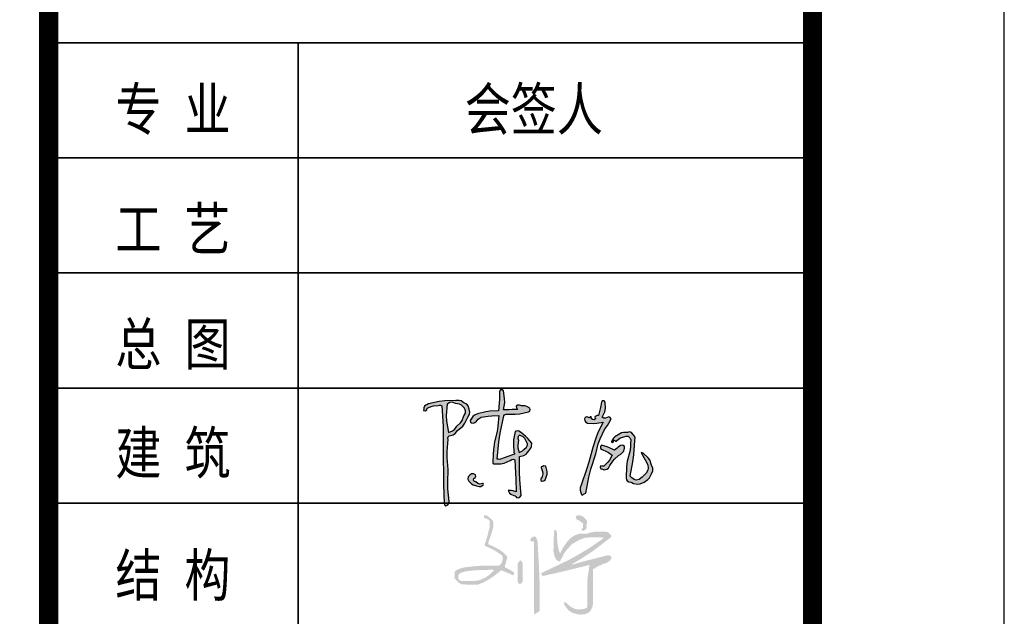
# Model space of a CAD drawing. Header units: millimetres. Extents: x 500457 to 783861, y -293374 to -162131.
# Tile 112 of 116: x 776162 to 783861, y -240776 to -236109. Entities that reach past the tile are written whole.
import ezdxf

# ---------------------------------------------------------------- set-up
doc = ezdxf.new("R2010")
doc.units = ezdxf.units.MM
doc.header["$LTSCALE"] = 1000
for name, color, linetype in [('A-ANNO-TEXT', 7, 'Continuous'), ('COLU_DE', 7, 'Continuous'), ('PUB_TITLE', 4, 'Continuous'), ('WALL', 255, 'Continuous')]:
    doc.layers.add(name, color=color, linetype=linetype)
doc.layers.add('图框', color=4, linetype='Continuous', lineweight=35)
doc.styles.add('-黑体', font='simhei.ttf', dxfattribs={"width": 0.8})

# ---------------------------------------------------------------- blocks, each defined once
blk = doc.blocks.new('A$Cbb3eaced')
at = {"layer": '图框', "const_width": 150}
blk.add_lwpolyline([(-5972.7, 0), (-5972.7, -86100)], dxfattribs=at)
blk = doc.blocks.new('陈岚')
h = blk.add_hatch(color=256)
h.paths.add_polyline_path([(-3.976, 1.115), (-3.926, 1.233), (-3.919, 1.31), (-3.948, 1.435), (-3.991, 1.559), (-4.054, 1.625), (-4.177, 1.671), (-4.289, 1.741), (-4.366, 1.759), (-4.497, 1.747), (-4.936, 1.709), (-5.158, 1.666), (-5.58, 1.539), (-5.645, 1.504), (-5.677, 1.483), (-5.733, 1.435), (-5.745, 1.368), (-5.75, 1.335), (-5.761, 1.268), (-5.692, 1.257), (-5.632, 1.297), (-5.615, 1.365), (-5.457, 1.448), (-5.368, 1.477), (-5.191, 1.504), (-5.132, 1.517), (-5.098, 1.517), (-5.039, 1.504), (-4.944, 0.696), (-4.909, 0.289), (-4.865, -0.524), (-4.806, -1.258), (-4.774, -1.625), (-4.705, -2.358), (-4.696, -2.405), (-4.677, -2.431), (-4.636, -2.455), (-4.56, -2.411), (-4.525, -2.361), (-4.511, -2.274), (-4.592, -1.773), (-4.617, -1.518), (-4.636, -1.01), (-4.7, -0.536), (-4.714, -0.294), (-4.705, 0.185), (-4.718, 0.24), (-4.708, 0.281), (-4.67, 0.324), (-4.522, 0.374), (-4.447, 0.431), (-4.358, 0.56), (-4.165, 0.748), (-4.083, 0.868)])
h.paths.add_polyline_path([(-4.848, 1.127), (-4.837, 1.574), (-4.728, 1.649), (-4.639, 1.664), (-4.511, 1.629), (-4.35, 1.61), (-4.263, 1.571), (-4.143, 1.463), (-4.09, 1.352), (-4.09, 1.267), (-4.143, 1.157), (-4.205, 0.968), (-4.259, 0.874), (-4.393, 0.726), (-4.486, 0.589), (-4.56, 0.528), (-4.712, 0.462), (-4.822, 0.896)], flags=16)
h.paths.add_polyline_path([(-2.535, 1.294), (-2.511, 1.314), (-2.469, 1.324), (-2.114, 1.348), (-1.935, 1.379), (-1.593, 1.477), (-1.541, 1.508), (-1.524, 1.569), (-1.552, 1.622), (-1.671, 1.689), (-1.749, 1.707), (-1.885, 1.699), (-1.966, 1.724), (-2.025, 1.714), (-2.093, 1.664), (-2.081, 1.611), (-2.065, 1.583), (-2.024, 1.546), (-2.246, 1.523), (-2.357, 1.512), (-2.58, 1.49), (-2.557, 1.793), (-2.569, 1.951), (-2.635, 2.248), (-2.684, 2.285), (-2.751, 2.276), (-2.788, 2.227), (-2.769, 1.911), (-2.769, 1.751), (-2.788, 1.435), (-3.119, 1.408), (-3.286, 1.373), (-3.601, 1.268), (-3.728, 1.211), (-3.79, 1.154), (-3.858, 1.032), (-3.885, 0.982), (-3.871, 0.924), (-3.823, 0.893), (-3.741, 0.891), (-3.689, 0.914), (-3.635, 0.976), (-3.571, 1.054), (-3.532, 1.088), (-3.448, 1.143), (-3.175, 1.2), (-3.037, 1.223), (-2.76, 1.254), (-2.766, 0.83), (-2.786, 0.617), (-2.858, 0.199), (-2.884, -0.123), (-2.889, -0.285), (-2.885, -0.607), (-2.879, -0.646), (-2.855, -0.67), (-2.816, -0.677), (-2.557, -0.658), (-2.422, -0.62), (-2.191, -0.503), (-2.139, -0.451), (-2.078, -0.439), (-2.01, -0.468), (-1.956, -0.974), (-1.931, -1.226), (-1.885, -1.732), (-2.008, -1.695), (-2.076, -1.686), (-2.205, -1.691), (-2.138, -1.794), (-2.082, -1.84), (-1.968, -1.885), (-1.916, -1.891), (-1.885, -1.91), (-1.857, -1.955), (-1.777, -1.964), (-1.717, -1.934), (-1.677, -1.864), (-1.764, -1.248), (-1.795, -0.937), (-1.83, -0.315), (-1.664, -0.264), (-1.58, -0.204), (-1.475, -0.065), (-1.402, 0.039), (-1.38, 0.113), (-1.385, 0.24), (-1.554, 0.423), (-1.651, 0.505), (-1.857, 0.643), (-1.932, 0.686), (-1.993, 0.69), (-2.073, 0.657), (-2.11, 0.326), (-2.108, 0.154), (-2.066, -0.177), (-2.041, -0.199), (-2.044, -0.242), (-2.073, -0.26), (-2.292, -0.349), (-2.402, -0.393), (-2.621, -0.482), (-2.66, -0.482), (-2.68, -0.482), (-2.719, -0.482), (-2.692, 0.215), (-2.659, 0.565), (-2.552, 1.254)])
h.paths.add_polyline_path([(-1.941, 0.469), (-1.885, 0.532), (-1.743, 0.469), (-1.674, 0.408), (-1.593, 0.275), (-1.552, 0.205), (-1.548, 0.148), (-1.579, 0.073), (-1.677, -0.035), (-1.735, -0.084), (-1.857, -0.163), (-1.919, 0.023), (-1.932, 0.129), (-1.913, 0.324), (-1.95, 0.399)], flags=16)
h.paths.add_polyline_path([(-3.594, -1.302), (-3.537, -1.275), (-3.514, -1.213), (-3.538, -1.156), (-3.618, -1.115), (-3.694, -1.124), (-3.761, -1.184), (-3.823, -1.259), (-3.83, -1.342), (-3.781, -1.427), (-3.674, -1.52), (-3.606, -1.557), (-3.469, -1.594), (-3.363, -1.615), (-3.29, -1.598), (-3.205, -1.531), (-3.196, -1.51), (-3.21, -1.486), (-3.233, -1.482), (-3.342, -1.511), (-3.418, -1.498), (-3.51, -1.434), (-3.571, -1.418), (-3.606, -1.363)], flags=17)
h.paths.add_polyline_path([(-0.696, -0.847), (-0.753, -0.691), (-0.773, -0.641), (-0.846, -0.625), (-0.885, -0.663), (-0.913, -0.652), (-0.946, -0.674), (-0.947, -0.704), (-0.883, -0.854), (-0.872, -0.947), (-0.899, -1.107), (-0.941, -1.144), (-0.937, -1.214), (-0.892, -1.246), (-0.81, -1.223), (-0.766, -1.185), (-0.732, -1.107), (-0.691, -0.946)])
h.paths.add_polyline_path([(1.706, 1.407), (1.664, 1.458), (1.608, 1.473), (1.546, 1.449), (1.473, 1.41), (1.414, 1.408), (1.338, 1.442), (1.432, 1.67), (1.451, 1.808), (1.421, 2.053), (1.383, 2.097), (1.309, 2.094), (1.275, 2.046), (1.254, 1.828), (1.239, 1.72), (1.199, 1.504), (1.141, 1.498), (1.112, 1.489), (1.06, 1.463), (1.06, 1.422), (1.067, 1.4), (1.088, 1.365), (1.028, 1.325), (0.964, 1.328), (0.907, 1.372), (0.92, 1.398), (0.901, 1.433), (0.872, 1.435), (0.859, 1.4), (0.813, 1.386), (0.782, 1.407), (0.721, 1.417), (0.672, 1.393), (0.643, 1.338), (0.663, 1.255), (0.704, 1.209), (0.782, 1.178), (1.028, 1.18), (1.153, 1.194), (1.393, 1.247), (1.226, 0.851), (1.158, 0.644), (1.053, 0.226), (0.931, -0.374), (0.858, -0.672), (0.685, -1.26), (0.643, -1.41), (0.648, -1.504), (0.706, -1.649), (0.722, -1.669), (0.732, -1.678), (0.754, -1.691), (0.799, -1.65), (0.825, -1.633), (0.879, -1.607), (0.96, -0.968), (1.021, -0.649), (1.178, -0.024), (1.253, 0.381), (1.313, 0.582), (1.47, 0.963), (1.58, 1.131), (1.628, 1.222)])
h.paths.add_polyline_path([(2.216, 0.069), (2.283, 0.157), (2.298, 0.228), (2.301, 0.265), (2.296, 0.337), (2.247, 0.376), (2.205, 0.386), (2.144, 0.372), (2.055, 0.292), (2.01, 0.251), (1.921, 0.171), (1.717, 0.254), (1.61, 0.286), (1.393, 0.33), (1.348, 0.281), (1.362, 0.196), (1.421, 0.164), (1.595, 0.099), (1.679, 0.058), (1.838, -0.038), (1.738, -0.234), (1.675, -0.328), (1.532, -0.496), (1.477, -0.494), (1.449, -0.491), (1.393, -0.482), (1.384, -0.547), (1.426, -0.604), (1.491, -0.614), (1.516, -0.623), (1.528, -0.627), (1.553, -0.635), (1.664, -0.607), (1.725, -0.557), (1.775, -0.454), (1.88, -0.274), (1.944, -0.188), (2.088, -0.038), (2.176, 0.029)])
h.paths.add_polyline_path([(2.602, 0.844), (2.54, 0.912), (2.466, 0.93), (2.38, 0.9), (2.23, 0.897), (2.147, 0.869), (2.026, 0.782), (1.898, 0.701), (1.84, 0.638), (1.769, 0.504), (1.783, 0.474), (1.828, 0.466), (1.852, 0.49), (1.841, 0.524), (1.872, 0.563), (1.907, 0.56), (1.911, 0.538), (1.935, 0.523), (1.956, 0.532), (2.054, 0.636), (2.12, 0.679), (2.255, 0.726), (2.346, 0.761), (2.416, 0.753), (2.498, 0.699), (2.505, 0.668), (2.513, 0.653), (2.533, 0.629), (2.533, 0.457), (2.533, 0.371), (2.533, 0.199), (2.446, -0.233), (2.429, -0.459), (2.449, -0.899), (2.463, -0.973), (2.494, -1.015), (2.56, -1.052), (2.641, -1.054), (2.685, -1.066), (2.755, -1.107), (2.924, -1.123), (3.021, -1.103), (3.172, -1.024), (3.309, -0.916), (3.368, -0.838), (3.436, -0.677), (3.488, -0.548), (3.485, -0.453), (3.422, -0.329), (3.336, -0.129), (3.261, -0.032), (3.088, 0.101), (3.049, 0.128), (3.024, 0.137), (2.977, 0.143), (3.094, -0.046), (3.153, -0.14), (3.269, -0.329), (3.295, -0.464), (3.285, -0.546), (3.227, -0.67), (3.13, -0.78), (3.076, -0.832), (2.963, -0.927), (2.848, -0.963), (2.765, -0.951), (2.665, -0.885), (2.639, -0.858), (2.627, -0.844), (2.602, -0.816), (2.672, -0.252), (2.69, 0.033), (2.692, 0.601), (2.702, 0.705), (2.677, 0.772)])
for p, q in [((-2.751, 2.276), (-2.788, 2.227)), ((-2.788, 2.227), (-2.769, 1.911)), ((-2.684, 2.285), (-2.751, 2.276)), ((-2.635, 2.248), (-2.684, 2.285)), ((-2.569, 1.951), (-2.635, 2.248)), ((1.275, 2.046), (1.254, 1.828)), ((1.309, 2.094), (1.275, 2.046)), ((1.383, 2.097), (1.309, 2.094)), ((1.421, 2.053), (1.383, 2.097)), ((1.451, 1.808), (1.421, 2.053)), ((-5.158, 1.666), (-5.58, 1.539)), ((-4.936, 1.709), (-5.158, 1.666)), ((-4.497, 1.747), (-4.936, 1.709)), ((-4.837, 1.574), (-4.848, 1.127)), ((-4.728, 1.649), (-4.837, 1.574)), ((-4.639, 1.664), (-4.728, 1.649)), ((-4.511, 1.629), (-4.639, 1.664)), ((-4.35, 1.61), (-4.511, 1.629)), ((-4.366, 1.759), (-4.497, 1.747)), ((-4.289, 1.741), (-4.366, 1.759)), ((-4.263, 1.571), (-4.35, 1.61)), ((-4.177, 1.671), (-4.289, 1.741)), ((-4.143, 1.463), (-4.263, 1.571)), ((-4.054, 1.625), (-4.177, 1.671)), ((-3.991, 1.559), (-4.054, 1.625)), ((-2.769, 1.751), (-2.788, 1.435)), ((-2.769, 1.911), (-2.769, 1.751)), ((-2.58, 1.49), (-2.557, 1.793)), ((-2.557, 1.793), (-2.569, 1.951)), ((-2.025, 1.714), (-2.093, 1.664)), ((-2.093, 1.664), (-2.081, 1.611)), ((-2.081, 1.611), (-2.065, 1.583)), ((-2.065, 1.583), (-2.024, 1.546)), ((-1.966, 1.724), (-2.025, 1.714)), ((-1.885, 1.699), (-1.966, 1.724)), ((-1.749, 1.707), (-1.885, 1.699)), ((-1.671, 1.689), (-1.749, 1.707)), ((-1.552, 1.622), (-1.671, 1.689)), ((-1.524, 1.569), (-1.552, 1.622)), ((-1.541, 1.508), (-1.524, 1.569)), ((1.239, 1.72), (1.199, 1.504)), ((1.254, 1.828), (1.239, 1.72)), ((1.338, 1.442), (1.432, 1.67)), ((1.432, 1.67), (1.451, 1.808)), ((-5.75, 1.335), (-5.761, 1.268)), ((-5.761, 1.268), (-5.692, 1.257)), ((-5.745, 1.368), (-5.75, 1.335)), ((-5.733, 1.435), (-5.745, 1.368)), ((-5.677, 1.483), (-5.733, 1.435)), ((-5.692, 1.257), (-5.632, 1.297)), ((-5.645, 1.504), (-5.677, 1.483)), ((-5.58, 1.539), (-5.645, 1.504)), ((-5.632, 1.297), (-5.615, 1.365)), ((-5.615, 1.365), (-5.457, 1.448)), ((-5.457, 1.448), (-5.368, 1.477)), ((-5.368, 1.477), (-5.191, 1.504)), ((-5.191, 1.504), (-5.132, 1.517)), ((-5.132, 1.517), (-5.098, 1.517)), ((-5.098, 1.517), (-5.039, 1.504)), ((-5.039, 1.504), (-4.944, 0.696)), ((-4.09, 1.352), (-4.143, 1.463)), ((-4.143, 1.157), (-4.09, 1.267)), ((-4.09, 1.267), (-4.09, 1.352)), ((-3.948, 1.435), (-3.991, 1.559)), ((-3.976, 1.115), (-3.926, 1.233)), ((-3.919, 1.31), (-3.948, 1.435)), ((-3.926, 1.233), (-3.919, 1.31)), ((-3.728, 1.211), (-3.79, 1.154)), ((-3.601, 1.268), (-3.728, 1.211)), ((-3.286, 1.373), (-3.601, 1.268)), ((-3.448, 1.143), (-3.175, 1.2)), ((-3.119, 1.408), (-3.286, 1.373)), ((-3.175, 1.2), (-3.037, 1.223)), ((-2.788, 1.435), (-3.119, 1.408)), ((-3.037, 1.223), (-2.76, 1.254)), ((-2.76, 1.254), (-2.766, 0.83)), ((-2.659, 0.565), (-2.552, 1.254)), ((-2.357, 1.512), (-2.58, 1.49)), ((-2.552, 1.254), (-2.535, 1.294)), ((-2.535, 1.294), (-2.511, 1.314)), ((-2.511, 1.314), (-2.469, 1.324)), ((-2.469, 1.324), (-2.114, 1.348)), ((-2.246, 1.523), (-2.357, 1.512)), ((-2.024, 1.546), (-2.246, 1.523)), ((-2.114, 1.348), (-1.935, 1.379)), ((-1.935, 1.379), (-1.593, 1.477)), ((-1.593, 1.477), (-1.541, 1.508)), ((0.672, 1.393), (0.643, 1.338)), ((0.643, 1.338), (0.663, 1.255)), ((0.663, 1.255), (0.704, 1.209)), ((0.721, 1.417), (0.672, 1.393)), ((0.704, 1.209), (0.782, 1.178)), ((0.782, 1.407), (0.721, 1.417)), ((0.813, 1.386), (0.782, 1.407)), ((0.782, 1.178), (1.028, 1.18)), ((0.859, 1.4), (0.813, 1.386)), ((0.872, 1.435), (0.859, 1.4)), ((0.901, 1.433), (0.872, 1.435)), ((0.92, 1.398), (0.901, 1.433)), ((0.907, 1.372), (0.92, 1.398)), ((0.964, 1.328), (0.907, 1.372)), ((1.028, 1.325), (0.964, 1.328)), ((1.088, 1.365), (1.028, 1.325)), ((1.028, 1.18), (1.153, 1.194)), ((1.112, 1.489), (1.06, 1.463)), ((1.06, 1.463), (1.06, 1.422)), ((1.06, 1.422), (1.067, 1.4)), ((1.067, 1.4), (1.088, 1.365)), ((1.141, 1.498), (1.112, 1.489)), ((1.199, 1.504), (1.141, 1.498)), ((1.153, 1.194), (1.393, 1.247)), ((1.393, 1.247), (1.226, 0.851)), ((1.414, 1.408), (1.338, 1.442)), ((1.473, 1.41), (1.414, 1.408)), ((1.546, 1.449), (1.473, 1.41)), ((1.608, 1.473), (1.546, 1.449)), ((1.58, 1.131), (1.628, 1.222)), ((1.664, 1.458), (1.608, 1.473)), ((1.628, 1.222), (1.706, 1.407)), ((1.706, 1.407), (1.664, 1.458)), ((-4.848, 1.127), (-4.822, 0.896)), ((-4.822, 0.896), (-4.712, 0.462)), ((-4.393, 0.726), (-4.259, 0.874)), ((-4.259, 0.874), (-4.205, 0.968)), ((-4.205, 0.968), (-4.143, 1.157)), ((-4.165, 0.748), (-4.083, 0.868)), ((-4.083, 0.868), (-3.976, 1.115)), ((-3.858, 1.032), (-3.885, 0.982)), ((-3.885, 0.982), (-3.871, 0.924)), ((-3.871, 0.924), (-3.823, 0.893)), ((-3.79, 1.154), (-3.858, 1.032)), ((-3.823, 0.893), (-3.741, 0.891)), ((-3.741, 0.891), (-3.689, 0.914)), ((-3.689, 0.914), (-3.635, 0.976)), ((-3.635, 0.976), (-3.571, 1.054)), ((-3.571, 1.054), (-3.532, 1.088)), ((-3.532, 1.088), (-3.448, 1.143)), ((-2.766, 0.83), (-2.786, 0.617)), ((1.226, 0.851), (1.158, 0.644)), ((1.313, 0.582), (1.47, 0.963)), ((1.47, 0.963), (1.58, 1.131)), ((2.147, 0.869), (2.026, 0.782)), ((2.23, 0.897), (2.147, 0.869)), ((2.38, 0.9), (2.23, 0.897)), ((2.466, 0.93), (2.38, 0.9)), ((2.54, 0.912), (2.466, 0.93)), ((2.602, 0.844), (2.54, 0.912)), ((2.677, 0.772), (2.602, 0.844)), ((-4.944, 0.696), (-4.909, 0.289)), ((-4.712, 0.462), (-4.56, 0.528)), ((-4.56, 0.528), (-4.486, 0.589)), ((-4.522, 0.374), (-4.447, 0.431)), ((-4.486, 0.589), (-4.393, 0.726)), ((-4.447, 0.431), (-4.358, 0.56)), ((-4.358, 0.56), (-4.165, 0.748)), ((-2.786, 0.617), (-2.858, 0.199)), ((-2.692, 0.215), (-2.659, 0.565)), ((-2.073, 0.657), (-2.11, 0.326)), ((-1.993, 0.69), (-2.073, 0.657)), ((-1.932, 0.686), (-1.993, 0.69)), ((-1.941, 0.469), (-1.95, 0.399)), ((-1.95, 0.399), (-1.913, 0.324)), ((-1.885, 0.532), (-1.941, 0.469)), ((-1.857, 0.643), (-1.932, 0.686)), ((-1.743, 0.469), (-1.885, 0.532)), ((-1.651, 0.505), (-1.857, 0.643)), ((-1.674, 0.408), (-1.743, 0.469)), ((-1.593, 0.275), (-1.674, 0.408)), ((-1.554, 0.423), (-1.651, 0.505)), ((-1.385, 0.24), (-1.554, 0.423)), ((1.158, 0.644), (1.053, 0.226)), ((1.253, 0.381), (1.313, 0.582)), ((1.84, 0.638), (1.769, 0.504)), ((1.769, 0.504), (1.783, 0.474)), ((1.783, 0.474), (1.828, 0.466)), ((1.828, 0.466), (1.852, 0.49)), ((1.898, 0.701), (1.84, 0.638)), ((1.841, 0.524), (1.872, 0.563)), ((1.852, 0.49), (1.841, 0.524)), ((1.872, 0.563), (1.907, 0.56)), ((2.026, 0.782), (1.898, 0.701)), ((1.907, 0.56), (1.911, 0.538)), ((1.911, 0.538), (1.935, 0.523)), ((1.935, 0.523), (1.956, 0.532)), ((1.956, 0.532), (2.054, 0.636)), ((2.054, 0.636), (2.12, 0.679)), ((2.12, 0.679), (2.255, 0.726)), ((2.255, 0.726), (2.346, 0.761)), ((2.346, 0.761), (2.416, 0.753)), ((2.416, 0.753), (2.498, 0.699)), ((2.498, 0.699), (2.505, 0.668)), ((2.505, 0.668), (2.513, 0.653)), ((2.513, 0.653), (2.533, 0.629)), ((2.533, 0.629), (2.533, 0.457)), ((2.533, 0.457), (2.533, 0.371)), ((2.702, 0.705), (2.677, 0.772)), ((2.69, 0.033), (2.692, 0.601)), ((2.692, 0.601), (2.702, 0.705)), ((-4.909, 0.289), (-4.865, -0.524)), ((-4.718, 0.24), (-4.708, 0.281)), ((-4.705, 0.185), (-4.718, 0.24)), ((-4.714, -0.294), (-4.705, 0.185)), ((-4.708, 0.281), (-4.67, 0.324)), ((-4.67, 0.324), (-4.522, 0.374)), ((-2.858, 0.199), (-2.884, -0.123)), ((-2.719, -0.482), (-2.692, 0.215)), ((-2.11, 0.326), (-2.108, 0.154)), ((-2.108, 0.154), (-2.066, -0.177)), ((-1.913, 0.324), (-1.932, 0.129)), ((-1.932, 0.129), (-1.919, 0.023)), ((-1.919, 0.023), (-1.857, -0.163)), ((-1.677, -0.035), (-1.579, 0.073)), ((-1.552, 0.205), (-1.593, 0.275)), ((-1.579, 0.073), (-1.548, 0.148)), ((-1.548, 0.148), (-1.552, 0.205)), ((-1.475, -0.065), (-1.402, 0.039)), ((-1.402, 0.039), (-1.38, 0.113)), ((-1.38, 0.113), (-1.385, 0.24)), ((1.053, 0.226), (0.931, -0.374)), ((1.178, -0.024), (1.253, 0.381)), ((1.393, 0.33), (1.348, 0.281)), ((1.348, 0.281), (1.362, 0.196)), ((1.362, 0.196), (1.421, 0.164)), ((1.61, 0.286), (1.393, 0.33)), ((1.421, 0.164), (1.595, 0.099)), ((1.595, 0.099), (1.679, 0.058)), ((1.717, 0.254), (1.61, 0.286)), ((1.679, 0.058), (1.838, -0.038)), ((1.921, 0.171), (1.717, 0.254)), ((2.01, 0.251), (1.921, 0.171)), ((2.055, 0.292), (2.01, 0.251)), ((2.144, 0.372), (2.055, 0.292)), ((2.088, -0.038), (2.176, 0.029)), ((2.205, 0.386), (2.144, 0.372)), ((2.176, 0.029), (2.216, 0.069)), ((2.247, 0.376), (2.205, 0.386)), ((2.216, 0.069), (2.283, 0.157)), ((2.296, 0.337), (2.247, 0.376)), ((2.283, 0.157), (2.298, 0.228)), ((2.301, 0.265), (2.296, 0.337)), ((2.298, 0.228), (2.301, 0.265)), ((2.533, 0.199), (2.446, -0.233)), ((2.533, 0.371), (2.533, 0.199)), ((2.672, -0.252), (2.69, 0.033)), ((3.024, 0.137), (2.977, 0.143)), ((2.977, 0.143), (3.094, -0.046)), ((3.049, 0.128), (3.024, 0.137)), ((3.088, 0.101), (3.049, 0.128)), ((3.261, -0.032), (3.088, 0.101)), ((-4.7, -0.536), (-4.714, -0.294)), ((-2.884, -0.123), (-2.889, -0.285)), ((-2.889, -0.285), (-2.885, -0.607)), ((-2.292, -0.349), (-2.402, -0.393)), ((-2.073, -0.26), (-2.292, -0.349)), ((-2.044, -0.242), (-2.073, -0.26)), ((-2.066, -0.177), (-2.041, -0.199)), ((-2.041, -0.199), (-2.044, -0.242)), ((-1.857, -0.163), (-1.735, -0.084)), ((-1.83, -0.315), (-1.664, -0.264)), ((-1.795, -0.937), (-1.83, -0.315)), ((-1.735, -0.084), (-1.677, -0.035)), ((-1.664, -0.264), (-1.58, -0.204)), ((-1.58, -0.204), (-1.475, -0.065)), ((0.931, -0.374), (0.858, -0.672)), ((1.021, -0.649), (1.178, -0.024)), ((1.675, -0.328), (1.532, -0.496)), ((1.738, -0.234), (1.675, -0.328)), ((1.838, -0.038), (1.738, -0.234)), ((1.775, -0.454), (1.88, -0.274)), ((1.88, -0.274), (1.944, -0.188)), ((1.944, -0.188), (2.088, -0.038)), ((2.446, -0.233), (2.429, -0.459)), ((2.602, -0.816), (2.672, -0.252)), ((3.094, -0.046), (3.153, -0.14)), ((3.153, -0.14), (3.269, -0.329)), ((3.336, -0.129), (3.261, -0.032)), ((3.269, -0.329), (3.295, -0.464)), ((3.422, -0.329), (3.336, -0.129)), ((3.485, -0.453), (3.422, -0.329)), ((-4.865, -0.524), (-4.806, -1.258)), ((-4.636, -1.01), (-4.7, -0.536)), ((-2.885, -0.607), (-2.879, -0.646)), ((-2.879, -0.646), (-2.855, -0.67)), ((-2.855, -0.67), (-2.816, -0.677)), ((-2.816, -0.677), (-2.557, -0.658)), ((-2.68, -0.482), (-2.719, -0.482)), ((-2.66, -0.482), (-2.68, -0.482)), ((-2.621, -0.482), (-2.66, -0.482)), ((-2.402, -0.393), (-2.621, -0.482)), ((-2.557, -0.658), (-2.422, -0.62)), ((-2.422, -0.62), (-2.191, -0.503)), ((-2.191, -0.503), (-2.139, -0.451)), ((-2.139, -0.451), (-2.078, -0.439)), ((-2.078, -0.439), (-2.01, -0.468)), ((-2.01, -0.468), (-1.956, -0.974)), ((-0.946, -0.674), (-0.947, -0.704)), ((-0.947, -0.704), (-0.883, -0.854)), ((-0.913, -0.652), (-0.946, -0.674)), ((-0.885, -0.663), (-0.913, -0.652)), ((-0.846, -0.625), (-0.885, -0.663)), ((-0.773, -0.641), (-0.846, -0.625)), ((-0.753, -0.691), (-0.773, -0.641)), ((-0.696, -0.847), (-0.753, -0.691)), ((0.858, -0.672), (0.685, -1.26)), ((0.96, -0.968), (1.021, -0.649)), ((1.393, -0.482), (1.384, -0.547)), ((1.384, -0.547), (1.426, -0.604)), ((1.449, -0.491), (1.393, -0.482)), ((1.426, -0.604), (1.491, -0.614)), ((1.477, -0.494), (1.449, -0.491)), ((1.532, -0.496), (1.477, -0.494)), ((1.491, -0.614), (1.516, -0.623)), ((1.516, -0.623), (1.528, -0.627)), ((1.528, -0.627), (1.553, -0.635)), ((1.553, -0.635), (1.664, -0.607)), ((1.664, -0.607), (1.725, -0.557)), ((1.725, -0.557), (1.775, -0.454)), ((2.429, -0.459), (2.449, -0.899)), ((3.13, -0.78), (3.076, -0.832)), ((3.227, -0.67), (3.13, -0.78)), ((3.285, -0.546), (3.227, -0.67)), ((3.295, -0.464), (3.285, -0.546)), ((3.368, -0.838), (3.436, -0.677)), ((3.436, -0.677), (3.488, -0.548)), ((3.488, -0.548), (3.485, -0.453)), ((-4.617, -1.518), (-4.636, -1.01)), ((-3.694, -1.124), (-3.761, -1.184)), ((-3.618, -1.115), (-3.694, -1.124)), ((-3.538, -1.156), (-3.618, -1.115)), ((-3.514, -1.213), (-3.538, -1.156)), ((-1.956, -0.974), (-1.931, -1.226)), ((-1.764, -1.248), (-1.795, -0.937)), ((-0.899, -1.107), (-0.941, -1.144)), ((-0.941, -1.144), (-0.937, -1.214)), ((-0.872, -0.947), (-0.899, -1.107)), ((-0.883, -0.854), (-0.872, -0.947)), ((-0.766, -1.185), (-0.732, -1.107)), ((-0.732, -1.107), (-0.691, -0.946)), ((-0.691, -0.946), (-0.696, -0.847)), ((0.879, -1.607), (0.96, -0.968)), ((2.449, -0.899), (2.463, -0.973)), ((2.463, -0.973), (2.494, -1.015)), ((2.494, -1.015), (2.56, -1.052)), ((2.56, -1.052), (2.641, -1.054)), ((2.627, -0.844), (2.602, -0.816)), ((2.639, -0.858), (2.627, -0.844)), ((2.665, -0.885), (2.639, -0.858)), ((2.641, -1.054), (2.685, -1.066)), ((2.765, -0.951), (2.665, -0.885)), ((2.685, -1.066), (2.755, -1.107)), ((2.755, -1.107), (2.924, -1.123)), ((2.848, -0.963), (2.765, -0.951)), ((2.963, -0.927), (2.848, -0.963)), ((2.924, -1.123), (3.021, -1.103)), ((3.076, -0.832), (2.963, -0.927)), ((3.021, -1.103), (3.172, -1.024)), ((3.172, -1.024), (3.309, -0.916)), ((3.309, -0.916), (3.368, -0.838)), ((-4.806, -1.258), (-4.774, -1.625)), ((-4.592, -1.773), (-4.617, -1.518)), ((-3.823, -1.259), (-3.83, -1.342)), ((-3.83, -1.342), (-3.781, -1.427)), ((-3.761, -1.184), (-3.823, -1.259)), ((-3.781, -1.427), (-3.674, -1.52)), ((-3.674, -1.52), (-3.606, -1.557)), ((-3.606, -1.363), (-3.594, -1.302)), ((-3.571, -1.418), (-3.606, -1.363)), ((-3.606, -1.557), (-3.469, -1.594)), ((-3.594, -1.302), (-3.537, -1.275)), ((-3.51, -1.434), (-3.571, -1.418)), ((-3.537, -1.275), (-3.514, -1.213)), ((-3.418, -1.498), (-3.51, -1.434)), ((-3.342, -1.511), (-3.418, -1.498)), ((-3.233, -1.482), (-3.342, -1.511)), ((-3.29, -1.598), (-3.205, -1.531)), ((-3.21, -1.486), (-3.233, -1.482)), ((-3.196, -1.51), (-3.21, -1.486)), ((-3.205, -1.531), (-3.196, -1.51)), ((-1.931, -1.226), (-1.885, -1.732)), ((-1.677, -1.864), (-1.764, -1.248)), ((-0.937, -1.214), (-0.892, -1.246)), ((-0.892, -1.246), (-0.81, -1.223)), ((-0.81, -1.223), (-0.766, -1.185)), ((0.685, -1.26), (0.643, -1.41)), ((0.643, -1.41), (0.648, -1.504)), ((0.648, -1.504), (0.706, -1.649)), ((-4.774, -1.625), (-4.705, -2.358)), ((-4.511, -2.274), (-4.592, -1.773)), ((-3.469, -1.594), (-3.363, -1.615)), ((-3.363, -1.615), (-3.29, -1.598)), ((-2.076, -1.686), (-2.205, -1.691)), ((-2.205, -1.691), (-2.138, -1.794)), ((-2.138, -1.794), (-2.082, -1.84)), ((-2.082, -1.84), (-1.968, -1.885)), ((-2.008, -1.695), (-2.076, -1.686)), ((-1.885, -1.732), (-2.008, -1.695)), ((-1.968, -1.885), (-1.916, -1.891)), ((-1.916, -1.891), (-1.885, -1.91)), ((-1.885, -1.91), (-1.857, -1.955)), ((-1.857, -1.955), (-1.777, -1.964)), ((-1.777, -1.964), (-1.717, -1.934)), ((-1.717, -1.934), (-1.677, -1.864)), ((0.706, -1.649), (0.722, -1.669)), ((0.722, -1.669), (0.732, -1.678)), ((0.732, -1.678), (0.754, -1.691)), ((0.754, -1.691), (0.799, -1.65)), ((0.799, -1.65), (0.825, -1.633)), ((0.825, -1.633), (0.879, -1.607)), ((-4.525, -2.361), (-4.511, -2.274)), ((-4.705, -2.358), (-4.696, -2.405)), ((-4.696, -2.405), (-4.677, -2.431)), ((-4.677, -2.431), (-4.636, -2.455)), ((-4.636, -2.455), (-4.56, -2.411)), ((-4.56, -2.411), (-4.525, -2.361))]:
    blk.add_line(p, q)
blk = doc.blocks.new('A$C57a0c051')
at = {"layer": 'COLU_DE'}
h = blk.add_hatch(color=256, dxfattribs=at)
h.paths.add_polyline_path([(3438.4, -24007.8), (3459.8, -23945), (3477.2, -23886.6), (3476.5, -23845.2), (3469.5, -23832.8), (3452.8, -23818.5), (3432.4, -23801.3), (3425.4, -23795.4), (3408.1, -23794.7), (3404.6, -23796.1), (3403.7, -23802.4), (3402.9, -23808), (3404.9, -23812.4), (3410.1, -23817.8), (3415.5, -23819.3), (3421.9, -23821.1), (3428, -23822.8), (3432.4, -23826.5), (3439, -23829), (3444.4, -23835.3), (3449.6, -23841.3), (3449.9, -23851.2), (3449.6, -23865.1), (3449.3, -23878.7), (3449.1, -23888), (3448.9, -23894), (3445.3, -23901.3), (3443.5, -23907.6), (3441.1, -23916.2), (3439.6, -23921.3), (3438.4, -23931), (3434.3, -23942.9), (3430.1, -23960.9), (3425, -23975.5), (3421.1, -23992.3), (3415.5, -24007.7), (3411.8, -24017.7), (3409.1, -24025.3), (3412.3, -24032.8), (3419.7, -24037.9), (3433.9, -24043.6), (3448.7, -24051.7), (3468.8, -24060.6), (3490.9, -24072.9), (3513.5, -24086.4), (3530.8, -24099.1), (3539.9, -24105.8), (3546.8, -24113.4), (3550.1, -24121.7), (3550.4, -24129.4), (3549.2, -24144.7), (3545.7, -24160.7), (3538.6, -24172.2), (3530.4, -24182.9), (3520.7, -24189.1), (3450.3, -24189.1), (3381, -24190.1), (3324.2, -24193.9), (3287, -24198.8), (3251.9, -24202.7), (3219.6, -24211.4), (3184.5, -24226.3), (3174.4, -24241.7), (3173.4, -24285.5), (3187.8, -24303.3), (3205.2, -24320.6), (3227.8, -24336.5), (3356.4, -24337.9), (3400.7, -24320.1), (3444.5, -24296), (3483.9, -24269.1), (3516.2, -24244.1), (3539.1, -24226.3), (3560, -24233), (3569.3, -24237.8), (3605.4, -24252.3), (3630, -24263.8), (3637.7, -24263.8), (3638.6, -24252.7), (3637.2, -24241.7), (3619.8, -24228.7), (3589, -24213.3), (3568.6, -24203.1), (3566.9, -24195.5), (3586.1, -24127), (3582.3, -24114.5), (3556.3, -24087), (3531.2, -24068.7), (3497.5, -24049.5), (3468, -24034.9), (3437.8, -24022.4)])
h.paths.add_polyline_path([(3432.6, -24222.3), (3463.6, -24221.4), (3479.5, -24222.6), (3479.9, -24228.9), (3473.3, -24235.2), (3448.2, -24259.4), (3416.7, -24282.7), (3369.2, -24303.6), (3338.5, -24308.4), (3221.5, -24308.7), (3204.1, -24292.5), (3203.8, -24264.4), (3209.9, -24255.3), (3224.7, -24245.1), (3240.6, -24239.3), (3269.5, -24233), (3304, -24228.2), (3332.6, -24226), (3360.8, -24224.6), (3392.5, -24222.9)], flags=16)
h.paths.add_polyline_path([(3706.6, -24167.4), (3688.7, -24146.5), (3667.8, -24169.6), (3667.1, -24318.8), (3686.5, -24336), (3706.7, -24315.8)])
h.paths.add_polyline_path([(3832.8, -24177.5), (3826.6, -24059.8), (3822.4, -23995.4), (3811.8, -23967.9), (3800.1, -23960.4), (3785.9, -23964), (3776.5, -23973.1), (3766.1, -23981.2), (3766.4, -23994.1), (3772.6, -23999.6), (3786.8, -23999.3), (3794.6, -24001.3), (3794.1, -24558.3), (3802, -24569.8), (3838.4, -24544.3), (3838.2, -24285.2)])
h.paths.add_polyline_path([(4210.4, -24188.7), (4220.7, -24183.2), (4228.2, -24183.8), (4228.4, -24192.2), (4224.8, -24208.8), (4221.3, -24243.8), (4216.6, -24256.7), (4215.7, -24278.8), (4212.7, -24298.8), (4213.2, -24350), (4211.9, -24393.8), (4211.5, -24442.4), (4212, -24473.6), (4211.5, -24506.9), (4209, -24516.6), (4201, -24523.4), (4181.2, -24528.6), (4155.1, -24532.2), (4129.6, -24531.4), (4102.4, -24522.7), (4080.6, -24510.1), (4060.6, -24492.6), (4045.6, -24479.4), (4041.5, -24475.6), (4033.8, -24475.3), (4028.8, -24479.4), (4029.8, -24488.9), (4035.3, -24499.1), (4041.8, -24510.9), (4053.6, -24524.9), (4063.6, -24536.7), (4080.1, -24549.7), (4092.1, -24556.9), (4116, -24564.3), (4136.3, -24570.6), (4161.9, -24572), (4191.4, -24569.9), (4218.4, -24559), (4239.8, -24539), (4252, -24511.3), (4255.6, -24496.9), (4256.6, -24472.7), (4257.2, -24401.2), (4256.7, -24332.5), (4257.7, -24217.1), (4291.3, -24197), (4331.3, -24178.2), (4360.5, -24168.4), (4385.4, -24153), (4399.1, -24135.8), (4401.6, -24124.1), (4393.4, -24113), (4384.5, -24108.4), (4367.9, -24109.5), (4351.9, -24113.8), (4321.3, -24121.5), (4283.6, -24130.7), (4247.3, -24139.5), (4216.2, -24147.3), (4192.4, -24153.8), (4136, -24169.6), (4099.1, -24179.3), (4089.1, -24179.3), (4093.7, -24175.9), (4122.6, -24160.4), (4162.3, -24136.4), (4195.7, -24114.7), (4247.5, -24081.2), (4313.8, -24031.2), (4399.1, -23965.2), (4399.9, -23952.7), (4391, -23945.1), (4375.3, -23928.1), (4369.6, -23925.3), (4324.8, -23923.7), (4291.3, -23923.7), (4265.5, -23924.9), (4231.6, -23931), (4214.7, -23938.2), (4180.8, -23938.2), (4152.1, -23938.2), (4127.2, -23947.5), (4098.2, -23960.7), (4071, -23983.5), (4047, -24012.1), (4023.8, -24047.3), (4012, -24067.7), (4006.2, -24078.8), (4006.2, -24084.5), (4002.1, -24088.5), (3994.9, -24085.1), (3988.1, -24065.9), (3979.9, -24025.6), (3976.1, -23979.6), (3973.2, -23919.7), (3967.8, -23913.9), (3959.9, -23909.1), (3954.1, -23910.7), (3950.9, -23942.1), (3949.5, -23983.5), (3948.1, -24034.4), (3947.4, -24078.5), (3952.7, -24107.1), (3960.7, -24128), (3973.3, -24145.9), (3991.8, -24156.7), (3999.2, -24155.3), (4013.5, -24127), (4029.4, -24095.5), (4052.9, -24062.9), (4094.2, -24019.8), (4152.5, -23985.8), (4192.8, -23972.2), (4231.3, -23968.3), (4286.5, -23967.9), (4316, -23968.6), (4336.6, -23970.5), (4338.2, -23973.3), (4336.4, -23977.4), (4230.9, -24049.5), (4145.6, -24101.2), (4075.1, -24140.8), (4008.6, -24172.9), (3951.7, -24200.5), (3851.1, -24247.9), (3851.7, -24256.5), (3863.6, -24270.4), (4008.1, -24238.2), (4167.3, -24199)])
h.paths.add_polyline_path([(4210.4, -23854.1), (4211.2, -23844.2), (4208.6, -23836.8), (4195, -23820.5), (4179.8, -23807.2), (4163.6, -23798.5), (4153.5, -23794.5), (4138.3, -23795), (4127.4, -23799.5), (4123.1, -23806.5), (4120.5, -23814.4), (4122.9, -23818.8), (4131.7, -23830.2), (4147.2, -23835.9), (4162.2, -23847.3), (4173.6, -23855), (4177.7, -23858.6), (4178, -23871.3), (4177.7, -23886.8), (4176.4, -23895), (4169.7, -23900.3), (4165.2, -23904.1), (4169.4, -23909.9), (4176.1, -23916), (4181.7, -23918.4), (4191.5, -23910.7), (4202.4, -23901.1), (4206.2, -23895.8), (4205.4, -23875.3), (4207.2, -23862)])
at = {"layer": '图框', "color": 4}
for p, q in [((0, -20100), (6000, -20100)), ((0, -21000), (6000, -21000)), ((0, -21900), (6000, -21900)), ((0, -22800), (6000, -22800)), ((0, -23700), (6000, -23700))]:
    blk.add_line(p, q, dxfattribs=at)
at = {"layer": '图框', "linetype": 'Continuous'}
blk.add_line((1950, -27300), (1950, -20100), dxfattribs=at)
at = {"layer": 'A-ANNO-TEXT', "xscale": 196.8299825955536, "yscale": 196.8299825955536, "zscale": 196.8299825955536, "rotation": 356.403236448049}
blk.add_blockref('陈岚', (4046.4, -23295.8, 2290.3), dxfattribs=at)
at = {"layer": '图框', "style": '-黑体', "width": 0.8}
for s, p in [('专 业', (522.1, -20783.9)), ('会签人', (3253.4, -20783.9)), ('工 艺', (522.1, -21721.4)), ('总 图', (522.1, -22621.4)), ('建 筑', (522.1, -23473.4)), ('结 构', (522.1, -24428.9))]:
    blk.add_text(s, height=330, dxfattribs=at).set_placement(p)

msp = doc.modelspace()

# ---------------------------------------------------------------- linework, layer by layer
at = {"layer": 'PUB_TITLE'}
msp.add_lwpolyline([(657892, -259240.7), (783860.9, -259240.7), (783860.9, -170140.7), (657892, -170140.7)], close=True, dxfattribs=at)
at = {"layer": 'PUB_TITLE', "const_width": 150}
msp.add_lwpolyline([(661642, -257740.7), (782360.9, -257740.7), (782360.9, -171640.7), (661642, -171640.7)], close=True, dxfattribs=at)

# ---------------------------------------------------------------- block references
at = {"layer": 'WALL', "color": 0}
for name, p in [('A$Cbb3eaced', (782360.9, -171640.7)), ('A$C57a0c051', (776388.2, -216190.7))]:
    msp.add_blockref(name, p, dxfattribs=at)

doc.saveas('drawing.dxf')
